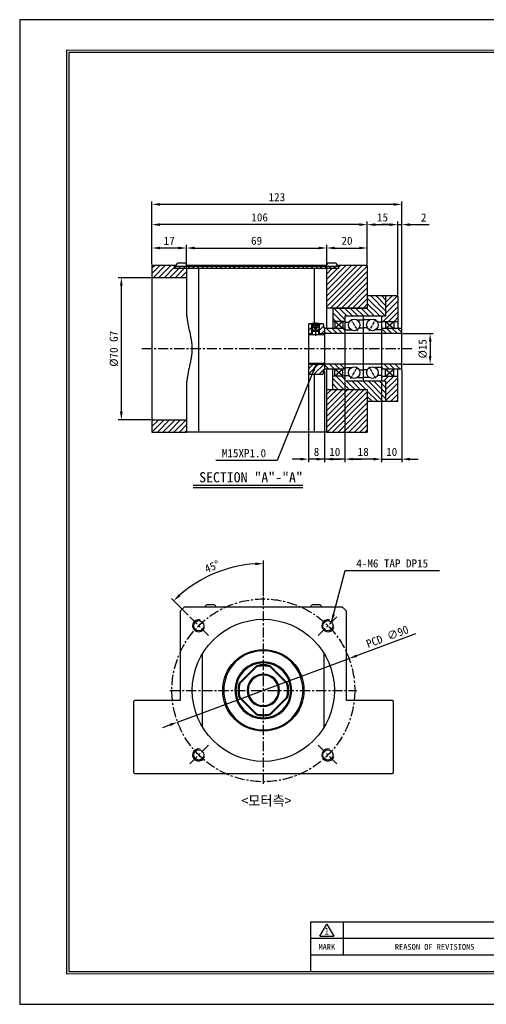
# Model space of a CAD drawing. Header units: millimetres. Extents: x 1047 to 1733, y 611 to 1096.
# Tile 1 of 10: x 1047 to 1277, y 611 to 1096. Entities that reach past the tile are written whole.
import ezdxf
from ezdxf.enums import TextEntityAlignment as Align

# ---------------------------------------------------------------- set-up
doc = ezdxf.new("R2010")
doc.units = ezdxf.units.MM
doc.linetypes.add('CENTER', pattern=[2, 1.25, -0.25, 0.25, -0.25])
doc.linetypes.add('DASHED', pattern=[0.75, 0.5, -0.25])
for name, color, linetype in [('S1', 1, 'CENTER'), ('S3', 2, 'DASHED'), ('Z5', 7, 'Continuous'), ('Z7', 7, 'Continuous')]:
    doc.layers.add(name, color=color, linetype=linetype)
doc.dimstyles.new('S4', dxfattribs={"dimtxt": 4, "dimasz": 4, "dimexe": 1.5, "dimexo": 0.5, "dimgap": 1.5, "dimtad": 1, "dimdec": 3, "dimzin": 11, "dimdsep": 46, "dimtxsty": 'Standard', "dimcen": 0, "dimclrd": 5, "dimclre": 5, "dimclrt": 3, "dimadec": 0, "dimazin": 0, "dimtp": 3e-09, "dimtfac": 0.7, "dimtdec": 3, "dimtmove": 0, "dimatfit": 3, "dimfxl": 1.25, "dimtolj": 1, "dimtzin": 11, "dimarcsym": 0})
pattern_1 = [(45, (20728.9962, -16294.1502), (-1.34703842, 1.34703842), [])]
pattern_2 = [(135, (20728.9962, -16294.1502), (-1.34703842, -1.34703842), [])]

# ---------------------------------------------------------------- blocks, each defined once
blk = doc.blocks.new('*D117')
at = {"color": 5, "lineweight": -2, "ltscale": 4}
for p, q in [((1167.11, 812.26), (1167.11, 829.66)), ((1130.04, 802.83), (1121.93, 810.94))]:
    blk.add_line(p, q, dxfattribs=at)
blk.add_arc((1167.11, 765.76), 62.4, 93.6736, 131.3264, dxfattribs=at)
at = {"color": 5}
for points in [[(1163.13, 827.36), (1163.09, 828.7), (1167.11, 828.16)], [(1125.45, 813.11), (1126.36, 812.13), (1122.99, 809.88)]]:
    blk.add_solid(points, dxfattribs=at)
at = {"layer": 'Defpoints', "color": 0}
for p in [(1150.96, 826.03), (1167.11, 811.76), (1130.39, 802.48), (1140.18, 792.69), (1167.11, 719.76)]:
    blk.add_point(p, dxfattribs=at)
at = {"color": 3, "insert": (1141.87, 826.69), "char_height": 4, "attachment_point": 5, "rotation": 22.5}
blk.add_mtext('\\A1;45%%d', dxfattribs=at)
blk = doc.blocks.new('*D118')
at = {"color": 5, "lineweight": -2, "ltscale": 4}
for p, q in [((1242.05, 793.55), (1213.05, 782.8)), ((1124.92, 750.12), (1209.3, 781.4)), ((1121.16, 748.73), (1117.41, 747.34))]:
    blk.add_line(p, q, dxfattribs=at)
at = {"color": 5}
for points in [[(1212.82, 783.42), (1213.28, 782.17), (1209.3, 781.4)], [(1121.4, 748.1), (1120.93, 749.35), (1124.92, 750.12)]]:
    blk.add_solid(points, dxfattribs=at)
at = {"layer": 'Defpoints', "color": 0}
for p in [(1209.3, 781.4), (1124.92, 750.12)]:
    blk.add_point(p, dxfattribs=at)
at = {"color": 3, "insert": (1228.19, 792.19), "char_height": 4, "attachment_point": 5, "rotation": 20.342}
blk.add_mtext('\\A1;PCD ∅90', dxfattribs=at)
blk = doc.blocks.new('*D119')
at = {"color": 5, "lineweight": -2, "ltscale": 4}
for p, q in [((1235.79, 941.43), (1250.74, 941.43)), ((1249.24, 937.43), (1249.24, 930.43)), ((1235.79, 926.43), (1250.74, 926.43))]:
    blk.add_line(p, q, dxfattribs=at)
at = {"color": 5}
for points in [[(1249.91, 937.43), (1248.58, 937.43), (1249.24, 941.43)], [(1248.58, 930.43), (1249.91, 930.43), (1249.24, 926.43)]]:
    blk.add_solid(points, dxfattribs=at)
at = {"layer": 'Defpoints', "color": 0}
for p in [(1235.29, 941.43), (1235.29, 926.43), (1249.24, 926.43)]:
    blk.add_point(p, dxfattribs=at)
at = {"color": 3, "insert": (1245.59, 933.93), "char_height": 4, "attachment_point": 5, "rotation": 90}
blk.add_mtext('\\A1;%%C15', dxfattribs=at)
blk = doc.blocks.new('*D120')
at = {"color": 5, "lineweight": -2, "ltscale": 4}
for p, q in [((1111.79, 968.93), (1095.7, 968.93)), ((1097.2, 964.93), (1097.2, 902.93)), ((1111.79, 898.93), (1095.7, 898.93))]:
    blk.add_line(p, q, dxfattribs=at)
at = {"color": 5}
for points in [[(1097.87, 964.93), (1096.53, 964.93), (1097.2, 968.93)], [(1096.53, 902.93), (1097.87, 902.93), (1097.2, 898.93)]]:
    blk.add_solid(points, dxfattribs=at)
at = {"layer": 'Defpoints', "color": 0}
for p in [(1112.29, 968.93), (1097.2, 898.93), (1112.29, 898.93)]:
    blk.add_point(p, dxfattribs=at)
at = {"color": 3, "insert": (1093.55, 933.93), "char_height": 4, "attachment_point": 5, "rotation": 90}
blk.add_mtext('\\A1;%%C70 G7', dxfattribs=at)
blk = doc.blocks.new('*D121')
at = {"color": 5, "lineweight": -2, "ltscale": 4}
for p, q in [((1112.29, 975.43), (1112.29, 985.04)), ((1129.29, 973.93), (1129.29, 985.04)), ((1125.29, 983.54), (1116.29, 983.54))]:
    blk.add_line(p, q, dxfattribs=at)
at = {"color": 5}
for points in [[(1116.29, 984.21), (1116.29, 982.87), (1112.29, 983.54)], [(1125.29, 982.87), (1125.29, 984.21), (1129.29, 983.54)]]:
    blk.add_solid(points, dxfattribs=at)
at = {"layer": 'Defpoints', "color": 0}
for p in [(1112.29, 983.54), (1112.29, 974.93), (1129.29, 973.43)]:
    blk.add_point(p, dxfattribs=at)
at = {"color": 3, "insert": (1120.79, 987.1), "char_height": 4, "attachment_point": 5}
blk.add_mtext('\\A1;17', dxfattribs=at)
blk = doc.blocks.new('*D122')
at = {"color": 5, "lineweight": -2, "ltscale": 4}
for p, q in [((1129.29, 973.93), (1129.29, 985.04)), ((1198.29, 973.93), (1198.29, 985.04)), ((1133.29, 983.54), (1194.29, 983.54))]:
    blk.add_line(p, q, dxfattribs=at)
at = {"color": 5}
for points in [[(1133.29, 984.21), (1133.29, 982.87), (1129.29, 983.54)], [(1194.29, 982.87), (1194.29, 984.21), (1198.29, 983.54)]]:
    blk.add_solid(points, dxfattribs=at)
at = {"layer": 'Defpoints', "color": 0}
for p in [(1198.29, 983.54), (1129.29, 973.43), (1198.29, 973.43)]:
    blk.add_point(p, dxfattribs=at)
at = {"color": 3, "insert": (1163.79, 987.09), "char_height": 4, "attachment_point": 5}
blk.add_mtext('\\A1;69', dxfattribs=at)
blk = doc.blocks.new('*D123')
at = {"color": 5, "lineweight": -2, "ltscale": 4}
for p, q in [((1198.29, 973.93), (1198.29, 985.04)), ((1218.29, 975.43), (1218.29, 985.04)), ((1202.29, 983.54), (1214.29, 983.54))]:
    blk.add_line(p, q, dxfattribs=at)
at = {"color": 5}
for points in [[(1202.29, 984.21), (1202.29, 982.87), (1198.29, 983.54)], [(1214.29, 982.87), (1214.29, 984.21), (1218.29, 983.54)]]:
    blk.add_solid(points, dxfattribs=at)
at = {"layer": 'Defpoints', "color": 0}
for p in [(1218.29, 983.54), (1218.29, 974.93), (1198.29, 973.43)]:
    blk.add_point(p, dxfattribs=at)
at = {"color": 3, "insert": (1208.29, 987.09), "char_height": 4, "attachment_point": 5}
blk.add_mtext('\\A1;20', dxfattribs=at)
blk = doc.blocks.new('*D124')
at = {"color": 5, "lineweight": -2, "ltscale": 4}
for p, q in [((1112.29, 975.43), (1112.29, 996.55)), ((1214.29, 995.05), (1116.29, 995.05)), ((1218.29, 975.43), (1218.29, 996.55))]:
    blk.add_line(p, q, dxfattribs=at)
at = {"color": 5}
for points in [[(1116.29, 995.72), (1116.29, 994.38), (1112.29, 995.05)], [(1214.29, 994.38), (1214.29, 995.72), (1218.29, 995.05)]]:
    blk.add_solid(points, dxfattribs=at)
at = {"layer": 'Defpoints', "color": 0}
for p in [(1112.29, 995.05), (1112.29, 974.93), (1218.29, 974.93)]:
    blk.add_point(p, dxfattribs=at)
at = {"color": 3, "insert": (1165.29, 998.61), "char_height": 4, "attachment_point": 5}
blk.add_mtext('\\A1;106', dxfattribs=at)
blk = doc.blocks.new('*D125')
at = {"color": 5, "lineweight": -2, "ltscale": 4}
for p, q in [((1218.29, 975.43), (1218.29, 996.55)), ((1222.29, 995.05), (1229.29, 995.05)), ((1233.29, 960.43), (1233.29, 996.55))]:
    blk.add_line(p, q, dxfattribs=at)
at = {"color": 5}
for points in [[(1222.29, 995.72), (1222.29, 994.38), (1218.29, 995.05)], [(1229.29, 994.38), (1229.29, 995.72), (1233.29, 995.05)]]:
    blk.add_solid(points, dxfattribs=at)
at = {"layer": 'Defpoints', "color": 0}
for p in [(1233.29, 995.05), (1218.29, 974.93), (1233.29, 959.93)]:
    blk.add_point(p, dxfattribs=at)
at = {"color": 3, "insert": (1225.79, 998.61), "char_height": 4, "attachment_point": 5}
blk.add_mtext('\\A1;15', dxfattribs=at)
blk = doc.blocks.new('*D126')
at = {"color": 5, "lineweight": -2, "ltscale": 4}
for p, q in [((1229.29, 995.05), (1225.29, 995.05)), ((1233.29, 960.43), (1233.29, 996.55)), ((1233.29, 995.05), (1235.29, 995.05)), ((1235.29, 944.23), (1235.29, 996.55)), ((1239.29, 995.05), (1248.78, 995.05))]:
    blk.add_line(p, q, dxfattribs=at)
at = {"color": 5}
for points in [[(1229.29, 994.38), (1229.29, 995.72), (1233.29, 995.05)], [(1239.29, 995.72), (1239.29, 994.38), (1235.29, 995.05)]]:
    blk.add_solid(points, dxfattribs=at)
at = {"layer": 'Defpoints', "color": 0}
for p in [(1235.29, 995.05), (1233.29, 959.93), (1235.29, 943.73)]:
    blk.add_point(p, dxfattribs=at)
at = {"color": 3, "insert": (1246.03, 998.56), "char_height": 4, "attachment_point": 5}
blk.add_mtext('\\A1;2', dxfattribs=at)
blk = doc.blocks.new('*D127')
at = {"color": 5, "lineweight": -2, "ltscale": 4}
for p, q in [((1112.29, 975.43), (1112.29, 1006.51)), ((1231.29, 1005.01), (1116.29, 1005.01)), ((1235.29, 944.23), (1235.29, 1006.51))]:
    blk.add_line(p, q, dxfattribs=at)
at = {"color": 5}
for points in [[(1116.29, 1005.68), (1116.29, 1004.35), (1112.29, 1005.01)], [(1231.29, 1004.35), (1231.29, 1005.68), (1235.29, 1005.01)]]:
    blk.add_solid(points, dxfattribs=at)
at = {"layer": 'Defpoints', "color": 0}
for p in [(1112.29, 1005.01), (1112.29, 974.93), (1235.29, 943.73)]:
    blk.add_point(p, dxfattribs=at)
at = {"color": 3, "insert": (1173.79, 1008.57), "char_height": 4, "attachment_point": 5}
blk.add_mtext('\\A1;123', dxfattribs=at)
blk = doc.blocks.new('*D128')
at = {"color": 5, "lineweight": -2, "ltscale": 4}
for p, q in [((1235.29, 923.63), (1235.29, 878.09)), ((1225.29, 917.43), (1225.29, 878.09)), ((1221.29, 879.59), (1217.29, 879.59)), ((1225.29, 879.59), (1235.29, 879.59)), ((1239.29, 879.59), (1243.29, 879.59))]:
    blk.add_line(p, q, dxfattribs=at)
at = {"color": 5}
for points in [[(1221.29, 878.92), (1221.29, 880.26), (1225.29, 879.59)], [(1239.29, 880.26), (1239.29, 878.92), (1235.29, 879.59)]]:
    blk.add_solid(points, dxfattribs=at)
at = {"layer": 'Defpoints', "color": 0}
for p in [(1235.29, 924.13), (1225.29, 917.93), (1235.29, 879.59)]:
    blk.add_point(p, dxfattribs=at)
at = {"color": 3, "insert": (1230.29, 883.15), "char_height": 4, "attachment_point": 5}
blk.add_mtext('\\A1;10', dxfattribs=at)
blk = doc.blocks.new('*D129')
at = {"color": 5, "lineweight": -2, "ltscale": 4}
for p, q in [((1207.29, 917.43), (1207.29, 878.09)), ((1225.29, 917.43), (1225.29, 878.09)), ((1221.29, 879.59), (1211.29, 879.59))]:
    blk.add_line(p, q, dxfattribs=at)
at = {"color": 5}
for points in [[(1211.29, 880.26), (1211.29, 878.92), (1207.29, 879.59)], [(1221.29, 878.92), (1221.29, 880.26), (1225.29, 879.59)]]:
    blk.add_solid(points, dxfattribs=at)
at = {"layer": 'Defpoints', "color": 0}
for p in [(1207.29, 917.93), (1225.29, 917.93), (1207.29, 879.59)]:
    blk.add_point(p, dxfattribs=at)
at = {"color": 3, "insert": (1216.29, 883.15), "char_height": 4, "attachment_point": 5}
blk.add_mtext('\\A1;18', dxfattribs=at)
blk = doc.blocks.new('*D130')
at = {"color": 5, "lineweight": -2, "ltscale": 4}
for p, q in [((1197.29, 922.93), (1197.29, 878.09)), ((1207.29, 917.43), (1207.29, 878.09)), ((1193.29, 879.59), (1189.29, 879.59)), ((1207.29, 879.59), (1197.29, 879.59)), ((1211.29, 879.59), (1215.29, 879.59))]:
    blk.add_line(p, q, dxfattribs=at)
at = {"color": 5}
for points in [[(1193.29, 878.92), (1193.29, 880.26), (1197.29, 879.59)], [(1211.29, 880.26), (1211.29, 878.92), (1207.29, 879.59)]]:
    blk.add_solid(points, dxfattribs=at)
at = {"layer": 'Defpoints', "color": 0}
for p in [(1197.29, 923.43), (1207.29, 917.93), (1197.29, 879.59)]:
    blk.add_point(p, dxfattribs=at)
at = {"color": 3, "insert": (1202.29, 883.15), "char_height": 4, "attachment_point": 5}
blk.add_mtext('\\A1;10', dxfattribs=at)
blk = doc.blocks.new('*D131')
at = {"color": 5, "lineweight": -2, "ltscale": 4}
for p, q in [((1189.29, 921.23), (1189.29, 878.09)), ((1197.29, 922.93), (1197.29, 878.09)), ((1185.29, 879.59), (1181.29, 879.59)), ((1197.29, 879.59), (1189.29, 879.59)), ((1201.29, 879.59), (1205.29, 879.59))]:
    blk.add_line(p, q, dxfattribs=at)
at = {"color": 5}
for points in [[(1185.29, 878.92), (1185.29, 880.26), (1189.29, 879.59)], [(1201.29, 880.26), (1201.29, 878.92), (1197.29, 879.59)]]:
    blk.add_solid(points, dxfattribs=at)
at = {"layer": 'Defpoints', "color": 0}
for p in [(1189.29, 921.73), (1197.29, 923.43), (1189.29, 879.59)]:
    blk.add_point(p, dxfattribs=at)
at = {"color": 3, "insert": (1193.29, 883.14), "char_height": 4, "attachment_point": 5}
blk.add_mtext('\\A1;8', dxfattribs=at)
blk = doc.blocks.new('란표제')
at = {"layer": 'Z5', "ltscale": 0.5}
blk.add_line((62, 17.5), (62, 7), dxfattribs=at)
at = {"layer": 'Z7', "color": 0}
for p, q in [((297, 210), (0, 210)), ((0, 210), (0, 0)), ((0, 0), (297, 0))]:
    blk.add_line(p, q, dxfattribs=at)
at = {"layer": 'Z7'}
for p, q in [((160, 17.5), (62, 17.5)), ((64, 14.51), (65.5, 17.1)), ((65.5, 17.1), (67, 14.51)), ((69, 17.5), (69, 10.5)), ((147, 14), (62, 14)), ((64, 14.51), (67, 14.51)), ((147, 10.5), (62, 10.5))]:
    blk.add_line(p, q, dxfattribs=at)
at = {"layer": 'Z7', "const_width": 0.25}
blk.add_lwpolyline([(290.5, 6.5), (290.5, 203.5), (10, 203.5), (10, 6.5)], close=True, dxfattribs=at)
at = {"layer": 'Z7'}
blk.add_lwpolyline([(290, 7), (290, 203), (10.5, 203), (10.5, 7)], close=True, dxfattribs=at)
at = {"layer": 'Z5', "ltscale": 0.5}
for tag, p, height in [('TITLE', (237.17, 24.41), 2.5), ('도번', (251.18, 15.64), 2.5), ('SCALE', (253.78, 9.55), 1.2), ('DATE', (277.02, 9.51), 1.2)]:
    blk.add_attdef(tag, p, '', height=height, dxfattribs=at)
at = {"layer": 'Z7'}
for s, height, p in [('1', 1.5, (65.5, 15.61)), ('MARK', 1.25, (65.5, 12.25)), ('REASON OF REVISIONS', 1.25, (88.5, 12.25))]:
    blk.add_text(s, height=height, dxfattribs=at).set_placement(p, align=Align.MIDDLE_CENTER)
for tag, p in [('필렛', (179.25, 10.9)), ('모따기', (179.25, 8.3))]:
    blk.add_attdef(tag, text='', height=1.15, dxfattribs=at).set_placement(p, align=Align.MIDDLE_LEFT)

msp = doc.modelspace()

# ---------------------------------------------------------------- hatches: boundary and pattern name
at = {"ltscale": 4, "transparency": 33554687}
h = msp.add_hatch(dxfattribs=at)
h.set_pattern_fill('ANSI31', color=5, scale=0.6, style=0)
h.set_pattern_definition(pattern_1)
h.paths.add_polyline_path([(1218.2895, 959.9256), (1218.2895, 974.9256), (1204.2895, 974.9256), (1204.2895, 973.4256), (1204.0395, 973.4256), (1198.2895, 973.4256), (1198.2895, 953.9256), (1201.2895, 953.9256), (1218.2895, 953.9256)])
h.paths.add_polyline_path([(1218.2895, 913.9256), (1201.2895, 913.9256), (1198.2895, 913.9256), (1198.2895, 892.9256), (1218.2895, 892.9256), (1218.2895, 907.9256)])
h.paths.add_polyline_path([(1123.2895, 973.4256), (1123.2895, 974.9256), (1112.2895, 974.9256), (1112.2895, 968.9256), (1129.2895, 968.9256), (1129.2895, 973.4256), (1123.5395, 973.4256)])
h.paths.add_polyline_path([(1112.2895, 892.9256), (1129.2895, 892.9256), (1129.2895, 898.9256), (1112.2895, 898.9256)])
h = msp.add_hatch()
h.set_pattern_fill('ANSI31', color=5, scale=0.5, angle=90, style=0)
h.set_pattern_definition([(135, (20728.9962, -16294.1502), (-1.122532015, -1.122532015), [])])
h.paths.add_polyline_path([(1204.0395, 973.4256), (1204.0395, 974.4256), (1123.5395, 974.4256), (1123.5395, 973.4256)], flags=0)
h = msp.add_hatch(dxfattribs=at)
h.set_pattern_fill('ANSI31', color=5, scale=0.6, angle=90, style=0)
h.set_pattern_definition(pattern_2)
h.paths.add_polyline_path([(1218.2895, 953.9256), (1201.2895, 953.9256), (1201.2895, 947.4256), (1202.2895, 947.4256), (1206.2895, 947.4256), (1207.2895, 947.4256), (1207.2895, 949.9256), (1216.2895, 949.9256), (1225.2895, 949.9256), (1227.2895, 949.9256), (1227.2895, 959.9256), (1218.2895, 959.9256)])
h.paths.add_polyline_path([(1207.2895, 917.9256), (1207.2895, 920.4256), (1206.2895, 920.4256), (1202.2895, 920.4256), (1201.2895, 920.4256), (1201.2895, 913.9256), (1218.2895, 913.9256), (1218.2895, 907.9256), (1227.2895, 907.9256), (1227.2895, 917.9256), (1225.2895, 917.9256), (1216.2895, 917.9256)])
h = msp.add_hatch(dxfattribs=at)
h.set_pattern_fill('ANSI31', color=5, scale=0.6, style=0)
h.set_pattern_definition(pattern_1)
h.paths.add_polyline_path([(1227.2895, 949.9256), (1225.2895, 949.9256), (1225.2895, 947.4256), (1227.2895, 947.4256), (1231.2895, 947.4256), (1233.2895, 947.4256), (1233.2895, 959.9256), (1227.2895, 959.9256)])
h.paths.add_polyline_path([(1233.2895, 907.9256), (1233.2895, 920.4256), (1231.2895, 920.4256), (1227.2895, 920.4256), (1225.2895, 920.4256), (1225.2895, 917.9256), (1227.2895, 917.9256), (1227.2895, 907.9256)])
h = msp.add_hatch(dxfattribs=at)
h.set_pattern_fill('ANSI31', color=5, scale=0.6, style=0)
h.set_pattern_definition(pattern_1)
h.paths.add_polyline_path([(1197.2895, 941.4256), (1197.2895, 943.7256), (1197.2895, 944.4256), (1196.7895, 944.4256), (1196.7895, 946.1256), (1196.4895, 946.4256), (1194.4107, 946.4256), (1194.7895, 946.2069), (1194.7895, 943.1756), (1194.7895, 941.4256)])
h.paths.add_polyline_path([(1190.7895, 941.4256), (1190.7895, 943.1756), (1190.7895, 946.2069), (1191.1684, 946.4256), (1189.5895, 946.4256), (1189.2895, 946.1256), (1189.2895, 941.4256)])
h.paths.add_polyline_path([(1197.2895, 926.4256), (1193.9395, 926.4256), (1191.6395, 926.4256), (1189.2895, 926.4256), (1189.2895, 921.7256), (1189.5895, 921.4256), (1192.2895, 921.4256), (1196.4895, 921.4256), (1196.7895, 921.7256), (1196.7895, 923.4256), (1197.2895, 923.4256), (1197.2895, 924.1256)])
h = msp.add_hatch(dxfattribs=at)
h.set_pattern_fill('ANSI31', color=5, scale=0.6, angle=90, style=0)
h.set_pattern_definition(pattern_2)
h.paths.add_polyline_path([(1197.4895, 943.9256), (1197.2895, 943.7256), (1197.2895, 941.4256), (1207.2895, 941.4256), (1207.2895, 943.2204), (1207.2895, 943.9256), (1206.2895, 943.9256), (1202.2895, 943.9256), (1201.2895, 943.9256), (1198.2895, 943.9256)])
h.paths.add_polyline_path([(1206.2895, 923.9256), (1207.2895, 923.9256), (1207.2895, 924.6308), (1207.2895, 926.4256), (1197.2895, 926.4256), (1197.2895, 924.1256), (1197.4895, 923.9256), (1198.2895, 923.9256), (1201.2895, 923.9256), (1202.2895, 923.9256)])
h = msp.add_hatch(dxfattribs=at)
h.set_pattern_fill('ANSI31', color=5, scale=0.6, angle=90, style=0)
h.set_pattern_definition(pattern_2)
h.paths.add_polyline_path([(1235.2895, 943.7256), (1235.0895, 943.9256), (1233.2895, 943.9256), (1231.2895, 943.9256), (1227.2895, 943.9256), (1225.2895, 943.9256), (1225.2895, 943.2204), (1225.2895, 941.4256), (1235.2895, 941.4256)])
h.paths.add_polyline_path([(1225.2895, 924.6308), (1225.2895, 923.9256), (1227.2895, 923.9256), (1231.2895, 923.9256), (1233.2895, 923.9256), (1235.0895, 923.9256), (1235.2895, 924.1256), (1235.2895, 926.4256), (1225.2895, 926.4256)])

# ---------------------------------------------------------------- linework, layer by layer
for p, q in [((1112.2895, 974.9256), (1112.2895, 968.9256)), ((1123.2895, 974.9256), (1112.2895, 974.9256)), ((1123.2895, 974.9256), (1123.2895, 973.4256)), ((1124.0745, 974.9256), (1123.2895, 974.9256)), ((1123.5395, 973.4256), (1123.5395, 974.4256)), ((1204.0395, 974.4256), (1123.5395, 974.4256)), ((1129.6395, 974.4256), (1123.9395, 974.4256)), ((1128.7145, 976.0756), (1124.8645, 976.0756)), ((1198.0745, 974.9256), (1129.5046, 974.9256)), ((1203.6395, 974.4256), (1197.9395, 974.4256)), ((1202.7145, 976.0756), (1198.8645, 976.0756)), ((1204.2895, 974.9256), (1203.5046, 974.9256)), ((1204.0395, 974.4256), (1204.0395, 973.4256)), ((1204.2895, 973.4256), (1204.2895, 974.9256)), ((1218.2895, 974.9256), (1204.2895, 974.9256)), ((1218.2895, 974.9256), (1218.2895, 953.9256)), ((1129.2895, 973.4256), (1123.2895, 973.4256)), ((1129.2895, 973.4256), (1129.2895, 968.9256)), ((1135.2895, 973.4256), (1129.2895, 973.4256)), ((1135.2895, 892.9256), (1135.2895, 973.4256)), ((1192.2895, 973.4256), (1135.2895, 973.4256)), ((1198.2895, 973.4256), (1192.2895, 973.4256)), ((1192.2895, 946.4256), (1192.2895, 973.4256)), ((1198.2895, 953.9256), (1198.2895, 973.4256)), ((1204.2895, 973.4256), (1198.2895, 973.4256)), ((1129.2895, 968.9256), (1112.2895, 968.9256)), ((1112.2895, 968.9256), (1112.2895, 898.9256)), ((1129.2895, 968.9256), (1129.2895, 951.9534)), ((1218.2895, 959.9256), (1218.2895, 953.9256)), ((1227.2895, 959.9256), (1227.2895, 949.9256)), ((1233.2895, 959.9256), (1233.2895, 943.9256)), ((1218.2895, 953.9256), (1198.2895, 953.9256)), ((1198.2895, 943.9256), (1198.2895, 953.9256)), ((1201.2895, 953.9256), (1201.2895, 943.9256)), ((1201.2895, 953.9256), (1218.2895, 953.9256)), ((1189.2895, 946.1256), (1189.5895, 946.4256)), ((1189.2895, 946.1256), (1189.2895, 921.7256)), ((1189.5895, 946.4256), (1196.4895, 946.4256)), ((1191.1684, 946.4256), (1190.7895, 946.2069)), ((1190.7895, 946.2069), (1190.7895, 940.9256)), ((1194.7895, 946.2069), (1190.7895, 946.2069)), ((1194.4107, 946.4256), (1191.1684, 946.4256)), ((1192.7895, 946.9303), (1192.7895, 940.3157)), ((1194.7895, 946.2069), (1194.4107, 946.4256)), ((1194.7895, 940.9256), (1194.7895, 946.2069)), ((1196.4895, 946.4256), (1196.7895, 946.1256)), ((1196.7895, 946.1256), (1196.7895, 944.4256)), ((1196.7895, 945.6359), (1196.7895, 946.1256)), ((1207.2895, 947.4256), (1201.2895, 947.4256)), ((1206.2895, 947.4256), (1202.2895, 943.9256)), ((1206.2895, 943.9256), (1202.2895, 947.4256)), ((1202.2895, 947.4256), (1202.2895, 943.9256)), ((1206.2895, 947.4256), (1206.2895, 943.9256)), ((1227.2895, 949.9256), (1207.2895, 949.9256)), ((1207.2895, 949.9256), (1207.2895, 917.9256)), ((1207.2895, 947.0931), (1209.3344, 947.0931)), ((1213.207, 948.1308), (1216.2895, 948.1308)), ((1216.2895, 949.9256), (1216.2895, 917.9256)), ((1219.372, 948.1308), (1216.2895, 948.1308)), ((1225.2895, 947.0931), (1223.2447, 947.0931)), ((1225.2895, 949.9256), (1225.2895, 917.9256)), ((1225.2895, 947.4256), (1233.2895, 947.4256)), ((1227.2895, 947.4256), (1231.2895, 943.9256)), ((1227.2895, 943.9256), (1231.2895, 947.4256)), ((1227.2895, 947.4256), (1227.2895, 943.9256)), ((1231.2895, 947.4256), (1231.2895, 943.9256)), ((1189.2895, 941.4256), (1191.1395, 941.4256)), ((1190.7895, 943.1756), (1194.7895, 943.1756)), ((1191.5395, 942.4256), (1190.7895, 943.1756)), ((1194.0395, 942.4256), (1191.5395, 942.4256)), ((1194.7895, 943.1756), (1194.0395, 942.4256)), ((1194.4395, 941.4256), (1197.2895, 941.4256)), ((1196.7895, 944.4256), (1197.2895, 944.4256)), ((1197.2895, 944.4256), (1197.2895, 923.4256)), ((1197.2895, 943.7256), (1197.4895, 943.9256)), ((1235.2895, 941.4256), (1197.2895, 941.4256)), ((1207.2895, 943.9256), (1197.4895, 943.9256)), ((1207.2895, 943.2204), (1210.372, 943.2204)), ((1214.2447, 944.2581), (1216.2895, 944.2581)), ((1218.3344, 944.2581), (1216.2895, 944.2581)), ((1225.2895, 943.2204), (1222.207, 943.2204)), ((1235.0895, 943.9256), (1225.2895, 943.9256)), ((1235.0895, 943.9256), (1235.2895, 943.7256)), ((1189.2895, 926.4256), (1191.6395, 926.4256)), ((1191.6395, 926.4256), (1193.9395, 926.4256)), ((1193.9395, 926.4256), (1197.2895, 926.4256)), ((1235.2895, 926.4256), (1197.2895, 926.4256)), ((1189.5895, 921.4256), (1189.2895, 921.7256)), ((1189.5895, 921.4256), (1196.4895, 921.4256)), ((1192.2895, 892.9256), (1192.2895, 921.4256)), ((1196.7895, 921.7256), (1196.4895, 921.4256)), ((1196.7895, 921.7256), (1196.7895, 923.4256)), ((1196.7895, 923.4256), (1197.2895, 923.4256)), ((1197.4895, 923.9256), (1197.2895, 924.1256)), ((1207.2895, 923.9256), (1197.4895, 923.9256)), ((1198.2895, 913.9256), (1198.2895, 923.9256)), ((1201.2895, 913.9256), (1201.2895, 923.9256)), ((1206.2895, 920.4256), (1202.2895, 923.9256)), ((1206.2895, 923.9256), (1202.2895, 920.4256)), ((1202.2895, 920.4256), (1202.2895, 923.9256)), ((1206.2895, 920.4256), (1206.2895, 923.9256)), ((1207.2895, 924.6308), (1210.372, 924.6308)), ((1214.2447, 923.5931), (1216.2895, 923.5931)), ((1218.3344, 923.5931), (1216.2895, 923.5931)), ((1225.2895, 924.6308), (1222.207, 924.6308)), ((1235.0895, 923.9256), (1225.2895, 923.9256)), ((1227.2895, 923.9256), (1231.2895, 920.4256)), ((1227.2895, 920.4256), (1231.2895, 923.9256)), ((1227.2895, 920.4256), (1227.2895, 923.9256)), ((1231.2895, 920.4256), (1231.2895, 923.9256)), ((1233.2895, 907.9256), (1233.2895, 923.9256)), ((1235.2895, 924.1256), (1235.0895, 923.9256)), ((1207.2895, 920.4256), (1201.2895, 920.4256)), ((1207.2895, 920.7581), (1209.3344, 920.7581)), ((1227.2895, 917.9256), (1207.2895, 917.9256)), ((1213.207, 919.7204), (1216.2895, 919.7204)), ((1219.372, 919.7204), (1216.2895, 919.7204)), ((1225.2895, 920.7581), (1223.2447, 920.7581)), ((1225.2895, 920.4256), (1233.2895, 920.4256)), ((1227.2895, 917.9256), (1227.2895, 907.9256)), ((1129.2895, 915.8978), (1129.2895, 898.9256)), ((1198.2895, 913.9256), (1218.2895, 913.9256)), ((1198.2895, 892.9256), (1198.2895, 913.9256)), ((1201.2895, 913.9256), (1218.2895, 913.9256)), ((1218.2895, 913.9256), (1218.2895, 892.9256)), ((1218.2895, 913.9256), (1218.2895, 907.9256)), ((1112.2895, 898.9256), (1112.2895, 892.9256)), ((1112.2895, 898.9256), (1129.2895, 898.9256)), ((1129.2895, 898.9256), (1129.2895, 892.9256)), ((1112.2895, 892.9256), (1129.2895, 892.9256)), ((1135.2895, 892.9256), (1129.2895, 892.9256)), ((1192.2895, 892.9256), (1135.2895, 892.9256)), ((1198.2895, 892.9256), (1192.2895, 892.9256)), ((1198.2895, 892.9256), (1218.2895, 892.9256)), ((1128.1089, 806.7618), (1126.1089, 804.7618)), ((1126.1089, 804.7618), (1126.1089, 760.7618)), ((1206.1089, 806.7618), (1128.1089, 806.7618)), ((1143.0339, 807.9118), (1139.1839, 807.9118)), ((1195.0339, 807.9118), (1191.1839, 807.9118)), ((1208.1089, 804.7618), (1206.1089, 806.7618)), ((1208.1089, 760.7618), (1208.1089, 804.7618)), ((1137.1089, 747.7341), (1137.1089, 783.7896)), ((1197.1089, 747.7341), (1197.1089, 783.7896)), ((1155.1325, 769.3418), (1163.5289, 777.7382)), ((1163.7922, 777.2944), (1155.5763, 769.0785)), ((1165.4989, 778.2618), (1165.261, 778.1245)), ((1166.8246, 778.2618), (1165.4989, 778.2618)), ((1166.8246, 778.2618), (1166.8236, 778.2586)), ((1168.7189, 778.2618), (1166.8246, 778.2618)), ((1168.9567, 778.1245), (1168.7189, 778.2618)), ((1178.6414, 769.0785), (1170.4256, 777.2944)), ((1170.6888, 777.7382), (1179.0852, 769.3418)), ((1163.5289, 753.7855), (1155.1325, 762.1819)), ((1155.5763, 762.4451), (1163.7922, 754.2293)), ((1170.4256, 754.2293), (1178.6414, 762.4451)), ((1179.0852, 762.1819), (1170.6888, 753.7855)), ((1103.6089, 760.7618), (1103.1089, 760.2618)), ((1103.1089, 760.2618), (1103.1089, 725.2618)), ((1126.1089, 760.7618), (1103.6089, 760.7618)), ((1230.6089, 760.7618), (1208.1089, 760.7618)), ((1231.1089, 760.2618), (1230.6089, 760.7618)), ((1231.1089, 725.2618), (1231.1089, 760.2618)), ((1103.1089, 725.2618), (1103.6089, 724.7618)), ((1103.6089, 724.7618), (1230.6089, 724.7618)), ((1230.6089, 724.7618), (1231.1089, 725.2618))]:
    msp.add_line(p, q)
at = {"ltscale": 4}
for p, q in [((1233.2895, 959.9256), (1218.2895, 959.9256)), ((1235.2895, 924.1256), (1235.2895, 943.7256)), ((1233.2895, 907.9256), (1218.2895, 907.9256)), ((1132.5869, 866.7257), (1186.5185, 866.7257)), ((1132.5869, 865.6115), (1186.5185, 865.6115))]:
    msp.add_line(p, q, dxfattribs=at)
at = {"color": 5}
for p, q in [((1191.1684, 946.4256), (1191.1684, 942.7967)), ((1194.4107, 946.4256), (1194.4107, 942.7967))]:
    msp.add_line(p, q, dxfattribs=at)
at = {"ltscale": 5}
for p, q in [((1189.2895, 940.9256), (1197.2895, 940.9256)), ((1189.2895, 926.9256), (1197.2895, 926.9256))]:
    msp.add_line(p, q, dxfattribs=at)
at = {"ltscale": 4}
msp.add_lwpolyline([(1194.4395, 940.9256), (1194.4395, 942.4256), (1191.1395, 942.4256), (1191.1395, 940.9256)], dxfattribs=at)
for centre, radius in [((1211.7895, 945.6756), 2.835), ((1220.7895, 945.6756), 2.835), ((1211.7895, 922.1756), 2.835), ((1220.7895, 922.1756), 2.835), ((1167.1089, 765.7618), 35), ((1135.2891, 797.5817), 2.5), ((1198.9287, 797.5817), 2.5), ((1167.1089, 765.7618), 20), ((1135.2891, 733.942), 2.5), ((1198.9287, 733.942), 2.5)]:
    msp.add_circle(centre, radius)
for centre, radius, start, end in [((1126.7472, 973.9359), 2.85, 131.34313, 170.106361), ((1126.8319, 973.9359), 2.85, 9.893639, 48.65687), ((1200.7472, 973.9359), 2.85, 131.34313, 170.106361), ((1200.8319, 973.9359), 2.85, 9.893639, 48.65687), ((1141.0665, 805.7722), 2.85, 131.34313, 159.680287), ((1141.1512, 805.7722), 2.85, 20.319713, 48.65687), ((1193.0665, 805.7722), 2.85, 131.34313, 159.680287), ((1193.1512, 805.7722), 2.85, 20.319713, 48.65687), ((1167.1089, 765.7618), 19.5, 315, 135), ((1167.1089, 765.7618), 19.5, 135, 315), ((1167.1089, 765.7618), 14, 45, 225), ((1167.1089, 765.7618), 13.5, 45, 225), ((1167.1089, 765.7618), 14, 225, 45), ((1167.1089, 765.7618), 12.5, 90, 106.642363), ((1167.1089, 765.7618), 12, 73.955024, 106.044976), ((1167.1089, 765.7618), 12.5, 73.357637, 90), ((1167.1089, 765.7618), 13.5, 225, 45), ((1167.1089, 765.7618), 8, 0, 180), ((1167.1089, 765.7618), 7.5, 90, 180), ((1167.1089, 765.7618), 7.5, 0, 90), ((1167.1089, 765.7618), 12.5, 163.357637, 196.642363), ((1167.1089, 765.7618), 12, 163.955024, 196.044976), ((1167.1089, 765.7618), 12, 343.955024, 16.044976), ((1167.1089, 765.7618), 12.5, 0, 16.642363), ((1167.1089, 765.7618), 8, 180, 0), ((1167.1089, 765.7618), 7.5, 180, 0), ((1167.1089, 765.7618), 12.5, 343.357637, 0), ((1167.1089, 765.7618), 12.5, 253.357637, 286.642363), ((1167.1089, 765.7618), 12, 253.955024, 286.044976)]:
    msp.add_arc(centre, radius, start, end)
at = {"color": 5}
for centre in [(1135.2891, 797.5817), (1198.9287, 797.5817), (1135.2891, 733.942), (1198.9287, 733.942)]:
    msp.add_arc(centre, 3, 75, 345, dxfattribs=at)
for points, knots in [([(1129.2895, 951.9534), (1129.2895, 951.2606), (1129.3323, 950.5609), (1129.4755, 949.1458), (1129.5763, 948.4305), (1129.8172, 946.9826), (1129.9575, 946.2501), (1130.2618, 944.766), (1130.4261, 944.0131), (1130.9243, 941.7469), (1131.2677, 940.2192), (1131.6656, 937.8786), (1131.7778, 937.09), (1131.8942, 935.8904), (1131.9242, 935.4874), (1131.9638, 934.6867), (1131.9735, 934.2877), (1131.9717, 933.0946), (1131.9287, 932.3045), (1131.7739, 930.7336), (1131.6625, 929.9527), (1131.3976, 928.3981), (1131.2439, 927.6222), (1130.9216, 926.0858), (1130.7536, 925.3276), (1130.2587, 923.0766), (1129.9408, 921.6077), (1129.5788, 919.4371), (1129.4771, 918.7192), (1129.3322, 917.292), (1129.2895, 916.5884), (1129.2895, 915.8978)], [0, 0, 0, 0, 0.0625, 0.0625, 0.125, 0.125, 0.1875, 0.1875, 0.25, 0.25, 0.375, 0.375, 0.4375, 0.4375, 0.46875, 0.46875, 0.5, 0.5, 0.5625, 0.5625, 0.625, 0.625, 0.6875, 0.6875, 0.75, 0.75, 0.875, 0.875, 0.9375, 0.9375, 1, 1, 1, 1]), ([(1163.5289, 777.7382), (1163.5782, 777.6555), (1163.6662, 777.5077), (1163.7537, 777.3596), (1163.7922, 777.2944)], [0, 0, 0, 0, 0.56000001, 1, 1, 1, 1]), ([(1170.4256, 777.2944), (1170.4746, 777.3773), (1170.5621, 777.5255), (1170.6501, 777.6732), (1170.6888, 777.7382)], [0, 0, 0, 0, 0.55999999, 1, 1, 1, 1]), ([(1155.5763, 769.0785), (1155.4934, 769.1275), (1155.3452, 769.215), (1155.1975, 769.3031), (1155.1325, 769.3418)], [0, 0, 0, 0, 0.55999999, 1, 1, 1, 1]), ([(1179.0852, 769.3418), (1179.0025, 769.2925), (1178.8548, 769.2045), (1178.7066, 769.117), (1178.6414, 769.0785)], [0, 0, 0, 0, 0.56000001, 1, 1, 1, 1]), ([(1155.1325, 762.1819), (1155.2152, 762.2312), (1155.363, 762.3192), (1155.5111, 762.4067), (1155.5763, 762.4451)], [0, 0, 0, 0, 0.56000001, 1, 1, 1, 1]), ([(1178.6414, 762.4451), (1178.7244, 762.3961), (1178.8725, 762.3087), (1179.0202, 762.2206), (1179.0852, 762.1819)], [0, 0, 0, 0, 0.55999999, 1, 1, 1, 1]), ([(1163.7922, 754.2293), (1163.7432, 754.1463), (1163.6557, 753.9982), (1163.5676, 753.8505), (1163.5289, 753.7855)], [0, 0, 0, 0, 0.55999999, 1, 1, 1, 1]), ([(1170.6888, 753.7855), (1170.6395, 753.8682), (1170.5515, 754.0159), (1170.4641, 754.1641), (1170.4256, 754.2293)], [0, 0, 0, 0, 0.56000001, 1, 1, 1, 1])]:
    msp.add_open_spline(points, degree=3, knots=knots)
at = {"layer": 'S1'}
for p, q in [((1210.122, 948.5638), (1213.457, 942.7874)), ((1222.457, 948.5638), (1219.122, 942.7874)), ((1210.122, 919.2874), (1213.457, 925.0638)), ((1222.457, 919.2874), (1219.122, 925.0638))]:
    msp.add_line(p, q, dxfattribs=at)
at = {"layer": 'S1', "ltscale": 4}
for p, q in [((1240.2895, 933.9256), (1107.2895, 933.9256)), ((1167.1089, 719.7618), (1167.1089, 811.7618)), ((1140.184, 792.6867), (1130.3941, 802.4766)), ((1194.0337, 792.6867), (1203.8236, 802.4766)), ((1121.1089, 765.7618), (1213.1089, 765.7618)), ((1140.184, 738.837), (1130.3941, 729.0471)), ((1194.0337, 738.837), (1203.8236, 729.0471))]:
    msp.add_line(p, q, dxfattribs=at)
msp.add_circle((1167.1089, 765.7618), 45, dxfattribs=at)
at = {"layer": 'S3', "ltscale": 3}
for p, q in [((1191.6348, 944.4256), (1191.6348, 946.4256)), ((1192.2121, 946.4256), (1192.2121, 944.4256)), ((1193.3669, 946.4256), (1193.3669, 944.4256)), ((1193.9443, 946.4256), (1193.9443, 944.4256)), ((1192.7895, 943.7589), (1191.6348, 944.4256)), ((1193.9443, 944.4256), (1192.7895, 943.7589))]:
    msp.add_line(p, q, dxfattribs=at)
for centre, radius, start, end in [((1191.9235, 944.8473), 0.5111, 235.609985, 304.390015), ((1192.7895, 946.3404), 2, 253.219857, 286.780143), ((1193.6556, 944.8473), 0.5111, 235.609985, 304.390015)]:
    msp.add_arc(centre, radius, start, end, dxfattribs=at)

# ---------------------------------------------------------------- block references
at = {"ltscale": 5, "xscale": 2.308473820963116, "yscale": 2.308473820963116, "zscale": 2.308473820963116}
msp.add_blockref('란표제', (1047.1638, 611.1758), dxfattribs=at)

# ---------------------------------------------------------------- texts
at = {"color": 3, "ltscale": 4, "char_height": 4}
for s, insert, attachment_point in [('M15XP1.0', (1168.474, 880.4545), 9), ('4-M6 TAP DP15', (1212.8575, 826.1901), 7)]:
    msp.add_mtext(s, dxfattribs=dict(at, insert=insert, attachment_point=attachment_point))
at = {"color": 3, "ltscale": 0.5, "char_height": 5, "attachment_point": 9}
for s, insert in [('\\A1;SECTION "A"-"A"', (1186.5284, 868.0741)), ('\\A1;<모터측>', (1181.0041, 708.4208))]:
    msp.add_mtext(s, dxfattribs=dict(at, insert=insert))

# ---------------------------------------------------------------- dimensions: what is measured, and where the dimension line sits
at = {"ltscale": 4}
for base, p1, p2, picture, middle in [((1112.2895, 1005.0127), (1235.2895, 943.7256), (1112.2895, 974.9256), '*D127', (1173.7895, 1008.5686)), ((1112.2895, 995.0499), (1218.2895, 974.9256), (1112.2895, 974.9256), '*D124', (1165.2895, 998.6058)), ((1233.2895, 995.0499), (1218.2895, 974.9256), (1233.2895, 959.9256), '*D125', (1225.7895, 998.6058)), ((1235.2895, 995.0499), (1233.2895, 959.9256), (1235.2895, 943.7256), '*D126', (1246.0332, 998.5552)), ((1112.2895, 983.5406), (1129.2895, 973.4256), (1112.2895, 974.9256), '*D121', (1120.7895, 987.0965)), ((1198.2895, 983.5406), (1129.2895, 973.4256), (1198.2895, 973.4256), '*D122', (1163.7895, 987.0912)), ((1218.2895, 983.5406), (1198.2895, 973.4256), (1218.2895, 974.9256), '*D123', (1208.2895, 987.0912)), ((1189.2895, 879.5903), (1197.2895, 923.4256), (1189.2895, 921.7256), '*D131', (1193.2895, 883.1409)), ((1197.2895, 879.5903), (1207.2895, 917.9256), (1197.2895, 923.4256), '*D130', (1202.2895, 883.1462)), ((1235.2895, 879.5903), (1225.2895, 917.9256), (1235.2895, 924.1256), '*D128', (1230.2895, 883.1462)), ((1207.2895, 879.5903), (1225.2895, 917.9256), (1207.2895, 917.9256), '*D129', (1216.2895, 883.1462))]:
    dim = msp.add_linear_dim(base=base, p1=p1, p2=p2, dimstyle='S4', dxfattribs=at)
    dim.commit()
    dim.dimension.update_dxf_attribs({"geometry": picture, "text_midpoint": middle})
for base, p1, p2, text, picture, middle in [((1097.1985, 898.9256), (1112.2895, 968.9256), (1112.2895, 898.9256), '%%C<> G7', '*D120', (1093.5467, 933.9256)), ((1249.2427, 926.4256), (1235.2895, 941.4256), (1235.2895, 926.4256), '%%C<>', '*D119', (1245.5882, 933.9256))]:
    dim = msp.add_linear_dim(base=base, p1=p1, p2=p2, angle=90, text=text, dimstyle='S4', dxfattribs=at)
    dim.commit()
    dim.dimension.update_dxf_attribs({"geometry": picture, "text_midpoint": middle})
dim = msp.add_angular_dim_2l(base=(1150.9592, 826.0332), line1=((1140.184, 792.6867), (1130.3941, 802.4766)), line2=((1167.1089, 719.7618), (1167.1089, 811.7618)), dimstyle='S4', dxfattribs=at)
dim.commit()
dim.dimension.update_dxf_attribs({"geometry": '*D117', "text_midpoint": (1141.8706, 826.6924)})
dim = msp.add_diameter_dim_2p(p1=(1124.9153, 750.1188), p2=(1209.3024, 781.4049), text='PCD <>', dimstyle='S4', dxfattribs=at)
dim.commit()
dim.dimension.update_dxf_attribs({"geometry": '*D118', "text_midpoint": (1228.192, 792.1949)})

# ---------------------------------------------------------------- leaders
at = {"ltscale": 4, "annotation_type": 0, "has_hookline": 1}
for points, hookline_direction, text_width in [([(1193.2895, 926.9256), (1173.974, 878.9545), (1169.974, 878.9545)], 1, 24.8149), ([(1200.6964, 799.3494), (1207.3575, 824.6901), (1211.3575, 824.6901)], 0, 41.0386)]:
    msp.add_leader(points, dimstyle='S4', dxfattribs=dict(at, hookline_direction=hookline_direction, text_width=text_width))

doc.saveas('drawing.dxf')
